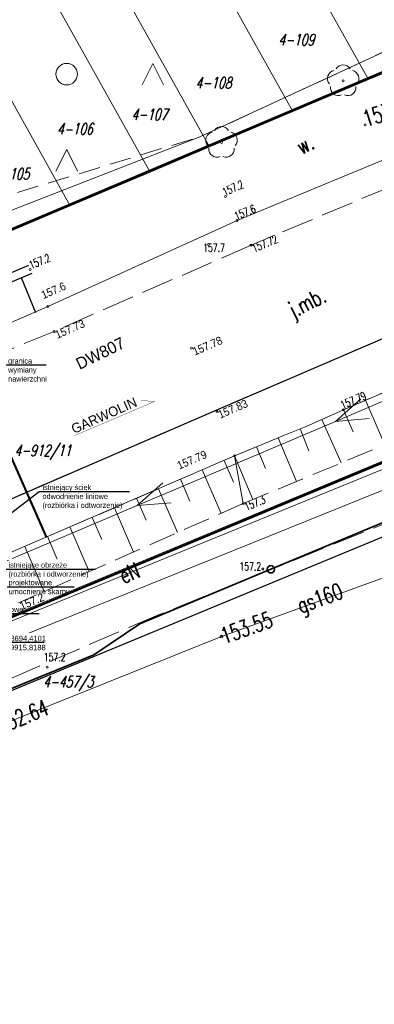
# Model space of a CAD drawing. Header units: metres. Extents: x 0 to 7550187, y 0 to 5738922.
# Tile 37 of 43: x 7549920 to 7549937, y 5738676 to 5738722. Entities that reach past the tile are written whole.
import ezdxf
from ezdxf import colors
from ezdxf.entities.mleader import LeaderData, LeaderLine
from ezdxf.enums import TextEntityAlignment as Align
from ezdxf.math import Vec2, Vec3

# ---------------------------------------------------------------- set-up
doc = ezdxf.new("R2010")
doc.units = ezdxf.units.M
for name, pattern in [('1', [0]), ('1_1', [0]), ('1_14', [1, -1]), ('1_OTKC', [1.5, 1, -0.5]), ('1_OTKJ', [2, 1.5, -0.5]), ('1_OTKK', [0]), ('1_OTKR', [0]), ('1_OTRK', [1.75, 1.25, -0.5]), ('1_OTRKG', [1.75, 1.25, -0.5]), ('1_OTSP', [1.5, 1, -0.5]), ('1_OTZZ', [1.5, 1, -0.5]), ('3_SUEP_A', [0]), ('3_SUGP', [0]), ('3_SUPP_P', [2, 1.5, -0.5]), ('3_SUWP', [0]), ('DASHDOT', [25.4, 12.7, -6.35, 0, -6.35]), ('HIDDEN', [0.375, 0.25, -0.125])]:
    doc.linetypes.add(name, pattern=pattern)
for name, color, linetype in [('_STYL SKARPY', 96, 'Continuous'), ('_STYL_OPISY', 7, 'Continuous'), ('_STYL_OSIE', 5, 'DASHDOT')]:
    doc.layers.add(name, color=color, linetype=linetype)
for name, color, linetype, lineweight in [('_STYL_OPIS', 4, 'Continuous', 0), ('Dzialki', 90, '1', 18), ('Numery_dzialek', 90, 'Continuous', 13), ('OTK_E_T_0', 7, 'Continuous', 0), ('OTK_E_T_4', 7, 'Continuous', 0), ('OTK_L_0', 7, '1_OTKJ', 18), ('OTK_L_1', 7, '1_OTKK', 25), ('OTK_L_2', 7, '1_OTKC', 18), ('OTK_L_5', 7, 'Continuous', 18), ('OTO_L_0', 7, 'Continuous', 35), ('OTR_L_1', 7, '1_OTRK', 18), ('OTR_T_0', 7, 'Continuous', 18), ('OTR_T_1', 7, 'Continuous', 18), ('OTS_L_1', 7, '1_OTSP', 18), ('OTZ_L_0', 7, '1_OTZZ', 18), ('SUEP_E_T_0', 1, 'Continuous', 0), ('SUEP_L_0', 1, '3_SUEP_A', 18), ('SUWP_L_0', 5, '3_SUWP', 18)]:
    doc.layers.add(name, color=color, linetype=linetype, lineweight=lineweight)
for name, color, linetype, lineweight, true_color in [('OTZ_T_0', 7, 'Continuous', 18, 0x008000), ('P_SUKP_L_0', 7, '3_SUPP_P', 18, 0x803300), ('SUGP_E_T_0', 7, 'Continuous', 0, 0xbfbf00), ('SUGP_L_0', 7, '3_SUGP', 18, 0xbfbf00), ('SUGR_T_0', 7, 'Continuous', 18, 0xbfbf00)]:
    doc.layers.add(name, color=color, linetype=linetype, lineweight=lineweight, true_color=true_color)
doc.styles.add('arial', font='arial.ttf', dxfattribs={"width": 0.9})
doc.styles.get("Standard").update_dxf_attribs({"font": 'romans.shx', "width": 0.75})
doc.styles.add('Style-Arial', font='arial.ttf')

# ---------------------------------------------------------------- blocks, each defined once
blk = doc.blocks.new('2_OTRS')
at = {"linetype": 'Continuous'}
blk.add_circle((0, 0), 0.045, dxfattribs=at)
blk = doc.blocks.new('2_OTRN')
at = {"linetype": 'Continuous'}
blk.add_circle((0, 0), 0.045, dxfattribs=at)
blk = doc.blocks.new('2_OTZZ')
at = {"linetype": 'Continuous'}
for p, q in [((-2, 2.5), (-2.5, 1.5)), ((-1.5, 1.5), (-2, 2.5)), ((2, -1.5), (1.5, -2.5)), ((2.5, -2.5), (2, -1.5))]:
    blk.add_line(p, q, dxfattribs=at)
for centre in [(2, 2), (-2, -2)]:
    blk.add_circle(centre, 0.5, dxfattribs=at)
blk = doc.blocks.new('2_OTZL')
at = {"linetype": 'Continuous'}
blk.add_circle((0, 0), 0.045, dxfattribs=at)
for centre, start, end in [((-0.357, 0.116), 102.1445, 221.86), ((0, 0.375), 30.1401, 149.8599), ((0.357, 0.116), 318.14, 77.8555), ((-0.22, -0.303), 174.1482, 293.8542), ((0.22, -0.303), 246.1458, 5.8518)]:
    blk.add_arc(centre, 0.375, start, end, dxfattribs=at)
blk = doc.blocks.new('4_SUPS')
at = {"linetype": 'Continuous'}
blk.add_circle((0, 0), 0.0625, dxfattribs=at)
blk = doc.blocks.new('G.6640.1.3850.2024_plan')
at = {"layer": 'Dzialki'}
for p, q in [((7549887.91, 5738805.88), (7549936.41, 5738719)), ((7549884.73, 5738803.81), (7549932.9, 5738717.52)), ((7549929.02, 5738715.88), (7549881.21, 5738801.51)), ((7549878.71, 5738799.88), (7549926.26, 5738714.71)), ((7549875.35, 5738797.69), (7549922.55, 5738713.14)), ((7549936.41, 5738719), (7549943.9, 5738722.17)), ((7549932.9, 5738717.52), (7549936.41, 5738719)), ((7549929.02, 5738715.88), (7549932.9, 5738717.52)), ((7549888.39, 5738681.03), (7549973.31, 5738716.39)), ((7549926.26, 5738714.71), (7549929.02, 5738715.88)), ((7549922.55, 5738713.14), (7549926.26, 5738714.71)), ((7549919.41, 5738711.81), (7549922.55, 5738713.14))]:
    blk.add_line(p, q, dxfattribs=at)
at = {"layer": 'OTK_L_0', "linetype": '1_OTKJ'}
for p, q in [((7549937.49, 5738714.06), (7549930.95, 5738711.32)), ((7549930.95, 5738711.32), (7549921.8, 5738707.31)), ((7549929.33, 5738703.66), (7549944.17, 5738710.03)), ((7549921.8, 5738707.31), (7549916.04, 5738704.96)), ((7549918.12, 5738698.81), (7549929.33, 5738703.66))]:
    blk.add_line(p, q, dxfattribs=at)
at = {"layer": 'OTK_L_1', "linetype": '1_OTKK'}
for p, q in [((7549974.7, 5738713.32), (7549906.33, 5738685.06)), ((7549929.33, 5738703.66), (7549944.17, 5738710.03)), ((7549918.12, 5738698.81), (7549929.33, 5738703.66))]:
    blk.add_line(p, q, dxfattribs=at)
at = {"layer": 'OTK_L_2', "linetype": '1_OTKC'}
for p, q in [((7549944.17, 5738710.03), (7549929.33, 5738703.66)), ((7549929.33, 5738703.66), (7549918.12, 5738698.81))]:
    blk.add_line(p, q, dxfattribs=at)
at = {"layer": 'OTK_L_2', "linetype": '1_14'}
for p, q in [((7549935.24, 5738703.67), (7549944.49, 5738707.66)), ((7549933.93, 5738703.09), (7549935.24, 5738703.67)), ((7549933.44, 5738702.86), (7549933.93, 5738703.09)), ((7549931.57, 5738702.11), (7549932.51, 5738702.5)), ((7549932.51, 5738702.5), (7549933.44, 5738702.86)), ((7549930.19, 5738701.53), (7549931.57, 5738702.11)), ((7549919.07, 5738696.74), (7549930.19, 5738701.53))]:
    blk.add_line(p, q, dxfattribs=at)
at = {"layer": 'OTK_L_5', "linetype": '1_OTKR'}
for p, q in [((7549928.57, 5738716.34), (7549941.85, 5738722.48)), ((7549918.1, 5738712.27), (7549928.57, 5738716.34)), ((7549937.19, 5738715.31), (7549930.3, 5738712.46)), ((7549930.3, 5738712.46), (7549921.51, 5738708.47)), ((7549921.51, 5738708.47), (7549915.85, 5738706.02))]:
    blk.add_line(p, q, dxfattribs=at)
at = {"layer": 'OTO_L_0'}
for p, q in [((7549937.948, 5738698.802), (7549931.869, 5738696.266)), ((7549931.869, 5738696.266), (7549925.79, 5738693.73)), ((7549925.79, 5738693.73), (7549923.65, 5738692.3)), ((7549923.65, 5738692.3), (7549916.71, 5738689.456))]:
    blk.add_line(p, q, dxfattribs=at)
blk.add_circle((7549931.869, 5738696.266), 0.17, dxfattribs=at)
at = {"layer": 'OTR_L_1', "linetype": '1_OTRKG'}
for p, q in [((7549944.49, 5738707.66), (7549935.24, 5738703.67)), ((7549935.24, 5738703.67), (7549933.93, 5738703.09)), ((7549933.93, 5738703.09), (7549933.44, 5738702.86)), ((7549932.51, 5738702.5), (7549931.57, 5738702.11)), ((7549933.44, 5738702.86), (7549932.51, 5738702.5)), ((7549931.57, 5738702.11), (7549930.19, 5738701.53)), ((7549919.07, 5738696.74), (7549930.19, 5738701.53))]:
    blk.add_line(p, q, dxfattribs=at)
at = {"layer": 'OTR_L_1', "linetype": '1_OTRK'}
for q in [(7549945.56, 5738705.53), (7549920.15, 5738694.71)]:
    blk.add_line((7549930.59, 5738699.32), q, dxfattribs=at)
at = {"layer": 'OTR_L_1', "linetype": '1_1'}
for p, q in [((7549936.276, 5738704.117), (7549937.168, 5738702.049)), ((7549935.249, 5738703.674), (7549935.692, 5738702.647)), ((7549934.238, 5738703.226), (7549935.133, 5738701.205)), ((7549933.241, 5738702.783), (7549933.635, 5738701.765)), ((7549932.217, 5738702.378), (7549933.06, 5738700.345)), ((7549931.202, 5738701.955), (7549931.628, 5738700.941)), ((7549929.697, 5738701.318), (7549930.13, 5738700.313)), ((7549930.19, 5738701.53), (7549931.04, 5738699.507)), ((7549928.687, 5738700.883), (7549929.557, 5738698.864)), ((7549927.673, 5738700.446), (7549928.11, 5738699.432)), ((7549926.655, 5738700.007), (7549927.532, 5738697.97)), ((7549925.631, 5738699.566), (7549926.072, 5738698.543)), ((7549924.603, 5738699.123), (7549925.489, 5738697.067)), ((7549923.571, 5738698.679), (7549924.015, 5738697.646)), ((7549922.533, 5738698.232), (7549923.427, 5738696.157)), ((7549921.491, 5738697.783), (7549921.94, 5738696.741)), ((7549920.444, 5738697.332), (7549921.346, 5738695.238))]:
    blk.add_line(p, q, dxfattribs=at)
at = {"layer": 'OTR_L_1', "linetype": '1_14'}
blk.add_line((7549930.59, 5738699.32), (7549930.19, 5738701.53), dxfattribs=at)
at = {"layer": 'OTS_L_1', "linetype": '1_OTSP'}
blk.add_line((7549974.7, 5738713.32), (7549906.33, 5738685.06), dxfattribs=at)
at = {"layer": 'OTZ_L_0', "linetype": '1_OTZZ'}
for p, q in [((7549928.57, 5738716.34), (7549941.85, 5738722.48)), ((7549918.66, 5738713.32), (7549928.57, 5738716.34))]:
    blk.add_line(p, q, dxfattribs=at)
at = {"layer": 'P_SUKP_L_0', "linetype": '3_SUPP_P'}
for p, q in [((7549960.29, 5738707.71), (7549926.65, 5738694.15)), ((7549926.65, 5738694.15), (7549898.19, 5738681.92))]:
    blk.add_line(p, q, dxfattribs=at)
at = {"layer": 'SUEP_L_0', "linetype": '3_SUEP_A'}
for p, q in [((7549974.13, 5738716.04), (7549918.88, 5738693.48)), ((7549934.868, 5738703.136), (7549939.47, 5738705.09)), ((7549936.053, 5738704.183), (7549934.868, 5738703.136)), ((7549925.663, 5738699.228), (7549934.868, 5738703.136)), ((7549934.868, 5738703.136), (7549936.444, 5738703.262)), ((7549926.848, 5738700.275), (7549925.663, 5738699.228)), ((7549925.663, 5738699.228), (7549927.239, 5738699.354)), ((7549910.947, 5738692.982), (7549925.663, 5738699.228))]:
    blk.add_line(p, q, dxfattribs=at)
at = {"layer": 'SUGP_L_0', "linetype": '3_SUGP'}
for p, q in [((7549929.58, 5738693.14), (7549940.71, 5738697.18)), ((7549924.22, 5738690.99), (7549929.58, 5738693.14)), ((7549919.19, 5738688.98), (7549924.22, 5738690.99))]:
    blk.add_line(p, q, dxfattribs=at)
at = {"layer": 'SUWP_L_0', "linetype": '3_SUWP'}
blk.add_line((7549962.76, 5738710.32), (7549919.27, 5738692.76), dxfattribs=at)
at = {"layer": 'OTR_T_0'}
for p in [(7549930.95, 5738711.32), (7549921.8, 5738707.31), (7549928.19, 5738706.53), (7549929.37, 5738703.6), (7549935.24, 5738703.67), (7549930.19, 5738701.53)]:
    blk.add_blockref('2_OTRS', p, dxfattribs=at)
at = {"layer": 'OTR_T_1'}
for p in [(7549936.26, 5738716.9), (7549929.77, 5738713.58), (7549930.3, 5738712.46), (7549928.98, 5738711.35), (7549920.69, 5738710.18), (7549921.51, 5738708.47), (7549930.59, 5738699.32), (7549931.5, 5738696.28), (7549921.48, 5738691.72)]:
    blk.add_blockref('2_OTRN', p, dxfattribs=at)
at = {"layer": 'OTZ_L_0'}
for p in [(7549924.388, 5738721.256), (7549920.388, 5738717.256)]:
    blk.add_blockref('2_OTZZ', p, dxfattribs=at)
at = {"layer": 'OTZ_T_0'}
for p in [(7549935.23, 5738718.94), (7549929.58, 5738716.08)]:
    blk.add_blockref('2_OTZL', p, dxfattribs=at)
at = {"layer": 'SUGR_T_0'}
blk.add_blockref('4_SUPS', (7549929.58, 5738693.14), dxfattribs=at)
at = {"layer": 'Numery_dzialek', "oblique": 15, "width": 0.7}
for s, p in [('4-109', (7549932.218, 5738721.115)), ('4-108', (7549928.372, 5738719.116)), ('4-107', (7549925.395, 5738717.645)), ('4-106', (7549921.935, 5738716.978)), ('4-105', (7549918.983, 5738714.89)), ('4-912/11', (7549919.954, 5738702.045)), ('4-457/3', (7549921.29, 5738691.307))]:
    blk.add_text(s, height=0.525, dxfattribs=at).set_placement(p, align=Align.TOP_LEFT)
at = {"layer": 'OTK_E_T_0', "lineweight": 9, "width": 0.7}
blk.add_text('j.mb.', height=0.75, rotation=26.928, dxfattribs=at).set_placement((7549933.6, 5738708.562), align=Align.MIDDLE)
at = {"layer": 'OTK_E_T_4', "lineweight": 9, "width": 0.7}
blk.add_text('w.', height=0.75, rotation=27.2996, dxfattribs=at).set_placement((7549933.466, 5738716.001), align=Align.MIDDLE)
at = {"layer": 'OTR_T_0', "lineweight": 9, "width": 0.7}
for s, rotation, p in [('157.72', 22.7317, (7549930.95, 5738711.32)), ('157.79', 23.337, (7549935.06, 5738704.038))]:
    blk.add_text(s, height=0.375, rotation=rotation, dxfattribs=at).set_placement(p, align=Align.TOP_LEFT)
at = {"layer": 'OTR_T_0', "lineweight": 9, "style": 'arial', "width": 0.9}
for s, p in [('157.6', (7549921.156, 5738709.153)), ('157.73', (7549921.8, 5738707.31)), ('157.78', (7549928.19, 5738706.53)), ('157.83', (7549929.37, 5738703.6)), ('157.79', (7549927.468, 5738701.235)), ('157.2', (7549920.15, 5738694.71))]:
    blk.add_text(s, height=0.375, rotation=23.303, dxfattribs=at).set_placement(p, align=Align.TOP_LEFT)
at = {"layer": 'OTR_T_1', "lineweight": 9, "width": 0.7}
for s, height, rotation, p in [('157.3', 0.75, 18.6309, (7549936.059, 5738717.506)), ('157.2', 0.375, 24.0853, (7549929.571, 5738713.928)), ('157.6', 0.375, 22.473, (7549930.13, 5738712.823)), ('157.2', 0.375, 21.9336, (7549920.587, 5738710.548)), ('157.3', 0.375, 22.5301, (7549930.59, 5738699.32))]:
    blk.add_text(s, height=height, rotation=rotation, dxfattribs=at).set_placement(p, align=Align.TOP_LEFT)
for s, p in [('157.7', (7549928.727, 5738711.385)), ('157.2', (7549930.409, 5738696.59)), ('157.2', (7549921.326, 5738692.379))]:
    blk.add_text(s, height=0.375, dxfattribs=at).set_placement(p, align=Align.TOP_LEFT)
at = {"layer": 'SUEP_E_T_0', "lineweight": 9, "width": 0.7}
blk.add_text('eN', height=0.75, rotation=22.2115, dxfattribs=at).set_placement((7549925.301, 5738696.102), align=Align.MIDDLE)
at = {"layer": 'SUGP_E_T_0', "lineweight": 9, "width": 0.7}
blk.add_text('gs160', height=0.75, rotation=19.95, dxfattribs=at).set_placement((7549934.193, 5738694.814), align=Align.MIDDLE)
at = {"layer": 'SUGR_T_0', "lineweight": 9, "width": 0.7}
for s, rotation, p in [('153.55', 19.95, (7549929.58, 5738693.14)), ('152.64', 21.7818, (7549919.19, 5738688.98))]:
    blk.add_text(s, height=0.75, rotation=rotation, dxfattribs=at).set_placement(p, align=Align.MIDDLE_LEFT)

msp = doc.modelspace()

# ---------------------------------------------------------------- hatches: boundary and pattern name
at = {"layer": '_STYL_OPISY', "transparency": 33554483}
h = msp.add_hatch(dxfattribs=at)
h.set_pattern_fill('ANGLE', color=256)
h.set_pattern_definition([(0, (66524.745, 58161.332), (0, 6.985), [5.08, -1.905]), (90, (66524.745, 58161.332), (-6.985, 4e-16), [5.08, -1.905])])
edge = h.paths.add_edge_path()
edge.add_line((7549917.0181, 5738693.69142), (7549920.37254, 5738694.80375))
edge.add_line((7549920.37254, 5738694.80375), (7549919.58496, 5738696.39289))
edge.add_line((7549919.58496, 5738696.39289), (7549912.2192, 5738693.24055))
edge.add_line((7549912.2192, 5738693.24055), (7549913.15883, 5738691.34354))
edge.add_line((7549913.15883, 5738691.34354), (7549916.13844, 5738693.23592))
edge.add_line((7549916.35895, 5738695.01224), (7549917.0181, 5738693.69142))

# ---------------------------------------------------------------- linework, layer by layer
at = {"layer": '_STYL SKARPY'}
msp.add_line((7549920.9608, 5738708.17986), (7549920.28048, 5738709.7943), dxfattribs=at)
at = {"layer": '_STYL SKARPY', "flags": 128}
for points in [[(7549920.61386, 5738710.36885), (7549911.24169, 5738706.4194)], [(7549920.76919, 5738710.00024), (7549911.40556, 5738706.0544)]]:
    msp.add_lwpolyline(points, dxfattribs=at)
at = {"layer": '_STYL_OPIS', "color": 1, "linetype": 'HIDDEN', "lineweight": 35, "ltscale": 5, "const_width": 0.1, "flags": 128}
for points in [[(7549971.61811, 5738733.98487), (7549944.55815, 5738722.52705), (7549922.47771, 5738713.17768), (7549911.11811, 5738708.38487), (7549903.79811, 5738705.29487), (7549894.14892, 5738700.19002), (7549884.60991, 5738695.76651), (7549879.58811, 5738693.56487), (7549851.16811, 5738681.13487)], [(7549998.0455, 5738727.32706), (7549973.3355, 5738716.31706), (7549888.44278, 5738680.97321), (7549856.57391, 5738667.69535)]]:
    msp.add_lwpolyline(points, dxfattribs=at)
at = {"layer": '_STYL_OPISY', "linetype": 'Continuous', "const_width": 0.015}
msp.add_lwpolyline([(7549922.74326, 5738702.46995), (7549926.45554, 5738704.0513), (7549925.82213, 5738704.11473)], dxfattribs=at)
at = {"layer": '_STYL_OSIE', "color": 12, "linetype": 'HIDDEN', "ltscale": 1.75, "const_width": 0.1, "flags": 128}
msp.add_lwpolyline([(7549917.91128, 5738705.78475), (7549921.44325, 5738697.766)], dxfattribs=at)

# ---------------------------------------------------------------- block references
msp.add_blockref('G.6640.1.3850.2024_plan', (0, 0))

# ---------------------------------------------------------------- leaders
at = {"layer": '_STYL_OPISY', "linetype": 'Continuous'}
ml = msp.add_multileader_mtext('Standard', dxfattribs=at)
ml.set_content('{\\fArial|b0|i0|c238|p34;\\W0.95;DW807}', color=256)
ml.set_leader_properties(linetype='Continuous')
ml.build(insert=Vec2(0, 0))
ml.multileader.update_dxf_attribs({"text_right_attachment_type": 6, "dogleg_length": 0.36, "arrow_head_size": 0.06532})
ctx = ml.context
ctx.base_point, ctx.char_height, ctx.arrow_head_size, ctx.landing_gap_size, ctx.plane_origin, ctx.plane_x_axis, ctx.plane_y_axis = Vec3(7549922.91842, 5738705.78773), 0.54432, 0.06532, 0.03266, Vec3(7549915.78608, 5738708.33501), Vec3(0.89807222, 0.43984802), Vec3(-0.43984802, 0.89807222)
ctx.right_attachment, ctx.text_align_type = 6, 2
notes = []
notes.append((ctx, [(0, (0, 0, 0), (0, 0), (1, 0), 1, [])]))
ctx.mtext.insert, ctx.mtext.text_direction, ctx.mtext.rotation, ctx.mtext.alignment, ctx.mtext.flow_direction = Vec3(7549924.90976, 5738707.07125), Vec3(0.89807222, 0.43984802), 0.45542944, 3, 5
at = {"layer": '_STYL_OPISY'}
ml = msp.add_multileader_mtext('Standard', dxfattribs=at)
ml.set_content('{\\W0.85;\\C256;granica wymiany nawierzchni}', color=5, style='Style-Arial')
ml.set_leader_properties(color=256, lineweight=-1)
ml.build(insert=Vec2(0, 0))
ml.multileader.update_dxf_attribs({"text_left_attachment_type": 6, "text_right_attachment_type": 6, "dogleg_length": 0.07355, "arrow_head_size": 0.2})
ctx = ml.context
ctx.base_point, ctx.char_height, ctx.arrow_head_size, ctx.landing_gap_size, ctx.plane_origin = Vec3(7549919.58582, 5738705.76738), 0.25, 0.2, 0.08, Vec3(7549920.57957, 5738706.38368)
ctx.left_attachment, ctx.right_attachment = 6, 6
notes.append((ctx, [(1, (1, 1, 0), (7549919.51227, 5738705.76738), (1, 0), 0.07355, [(0, [(7549918.56608, 5738704.29814)], 0, [])])]))
ctx.mtext.insert, ctx.mtext.width, ctx.mtext.flow_direction = Vec3(7549919.66582, 5738706.06738), 1.7485714, 5
at = {"layer": '_STYL_OPISY', "linetype": 'Continuous'}
ml = msp.add_multileader_mtext('Standard', dxfattribs=at)
ml.set_content('{\\fArial|b0|i0|c238|p34;\\W0.95;GARWOLIN}', color=256)
ml.set_leader_properties(linetype='Continuous')
ml.build(insert=Vec2(0, 0))
ml.multileader.update_dxf_attribs({"text_right_attachment_type": 6, "dogleg_length": 0.36, "arrow_head_size": 0.054})
ctx = ml.context
ctx.base_point, ctx.char_height, ctx.arrow_head_size, ctx.landing_gap_size, ctx.plane_origin, ctx.plane_x_axis, ctx.plane_y_axis = Vec3(7549922.68643, 5738702.77508), 0.45, 0.054, 0.027, Vec3(7549916.82354, 5738705.09313), Vec3(0.91514998, 0.40311352), Vec3(-0.40311352, 0.91514998)
ctx.right_attachment, ctx.text_align_type = 6, 2
notes.append((ctx, [(0, (0, 0, 0), (0, 0), (1, 0), 1, [])]))
ctx.mtext.insert, ctx.mtext.text_direction, ctx.mtext.rotation, ctx.mtext.alignment, ctx.mtext.flow_direction = Vec3(7549925.5208, 5738704.27364), Vec3(0.91514998, 0.40311352), 0.41491651, 3, 5
at = {"layer": '_STYL_OPISY'}
ml = msp.add_multileader_mtext('Standard', dxfattribs=at)
ml.set_content('{\\W0.85;\\C256;istniejący ściek\\Podwodnienie liniowe\\P(rozbiórka i odtworzenie)}', color=5, style='Style-Arial')
ml.set_leader_properties(color=256, lineweight=-1)
ml.build(insert=Vec2(0, 0))
ml.multileader.update_dxf_attribs({"text_left_attachment_type": 6, "text_right_attachment_type": 6, "dogleg_length": 0.07355, "arrow_head_size": 0.2})
ctx = ml.context
ctx.base_point, ctx.char_height, ctx.arrow_head_size, ctx.landing_gap_size, ctx.plane_origin = Vec3(7549921.18182, 5738699.87463), 0.25, 0.2, 0.08, Vec3(7549921.7408, 5738699.91918)
ctx.left_attachment, ctx.right_attachment = 6, 6
notes.append((ctx, [(1, (1, 1, 0), (7549921.10827, 5738699.87463), (1, 0), 0.07355, [(0, [(7549917.79714, 5738697.35543)], 0, [])])]))
ctx.mtext.insert, ctx.mtext.flow_direction = Vec3(7549921.26182, 5738700.19813), 5
ml = msp.add_multileader_mtext('Standard', dxfattribs=at)
ml.set_content('{\\W0.85;\\C256;istniejące obrzeże\\P(rozbiórka i odtworzenie)}', color=5, style='Style-Arial')
ml.set_leader_properties(color=256, lineweight=-1)
ml.build(insert=Vec2(0, 0))
ml.multileader.update_dxf_attribs({"text_left_attachment_type": 6, "text_right_attachment_type": 6, "dogleg_length": 0.07355, "arrow_head_size": 0.2})
ctx = ml.context
ctx.base_point, ctx.char_height, ctx.arrow_head_size, ctx.landing_gap_size, ctx.plane_origin = Vec3(7549919.60453, 5738696.26576), 0.25, 0.2, 0.08, Vec3(7549922.57246, 5738697.47463)
ctx.left_attachment, ctx.right_attachment = 6, 6
notes.append((ctx, [(1, (1, 1, 0), (7549919.53098, 5738696.26576), (1, 0), 0.07355, [(0, [(7549919.07, 5738696.74)], 0, [])])]))
ctx.mtext.insert, ctx.mtext.width, ctx.mtext.flow_direction = Vec3(7549919.68453, 5738696.58926), 4.8732521, 5
at = {"layer": '_STYL_OPISY', "color": 12}
ml = msp.add_multileader_mtext('Standard', dxfattribs=at)
ml.set_content('{\\W0.85;\\C12;projektowane\\Pumocnienie skarpy}', color=5, style='Style-Arial')
ml.set_leader_properties(color=256, lineweight=-1)
ml.build(insert=Vec2(0, 0))
ml.multileader.update_dxf_attribs({"text_left_attachment_type": 6, "text_right_attachment_type": 6, "dogleg_length": 0.03678, "arrow_head_size": 0.2})
ctx = ml.context
ctx.base_point, ctx.char_height, ctx.arrow_head_size, ctx.landing_gap_size, ctx.plane_origin = Vec3(7549919.60901, 5738695.45499), 0.25, 0.2, 0.08, Vec3(7549919.33458, 5738696.81036)
ctx.left_attachment, ctx.right_attachment = 6, 6
notes.append((ctx, [(1, (1, 1, 0), (7549919.53546, 5738695.45499), (1, 0), 0.07355, [(0, [(7549918.39141, 5738695.60354)], 0, [])])]))
ctx.mtext.insert, ctx.mtext.flow_direction = Vec3(7549919.68901, 5738695.77849), 5
at = {"layer": '_STYL_OPISY'}
ml = msp.add_multileader_mtext('Standard', dxfattribs=at)
ml.set_content('{\\W0.85;\\C256;czoło południowe\\Pprzepustu}', color=5, style='Style-Arial')
ml.set_leader_properties(color=256, lineweight=-1)
ml.build(insert=Vec2(0, 0))
ml.multileader.update_dxf_attribs({"text_left_attachment_type": 6, "text_right_attachment_type": 6, "dogleg_length": 0.03678, "arrow_head_size": 0.2})
ctx = ml.context
ctx.base_point, ctx.char_height, ctx.arrow_head_size, ctx.landing_gap_size, ctx.plane_origin = Vec3(7549917.6833, 5738694.20984), 0.25, 0.2, 0.08, Vec3(7549919.33733, 5738694.81927)
ctx.left_attachment, ctx.right_attachment = 6, 6
notes.append((ctx, [(1, (1, 1, 0), (7549917.60975, 5738694.20984), (1, 0), 0.07355, [(0, [(7549917.04943, 5738694.94179)], 0, [])])]))
ctx.mtext.insert, ctx.mtext.flow_direction = Vec3(7549917.7633, 5738694.52925), 5
for ctx, leaders in notes:
    for number, flags, end, landing, length, lines in leaders:
        leader = LeaderData()
        leader.index, (leader.has_last_leader_line, leader.has_dogleg_vector, leader.attachment_direction) = number, flags
        leader.last_leader_point, leader.dogleg_vector, leader.dogleg_length = Vec3(end), Vec3(landing), length
        for number, points, colour, breaks in lines:
            line = LeaderLine()
            line.index, line.vertices, line.color, line.breaks = number, Vec3.list(points), colors.encode_raw_color(colour), breaks
            leader.lines.append(line)
        ctx.leaders.append(leader)

# ---------------------------------------------------------------- next in the draw order: leaders
ml = msp.add_multileader_mtext('Standard', dxfattribs=at)
ml.set_content('{\\fArial|b0|i0|c238|p34;\\C256;X=5738694,4101\\fArial|b0|i0|c238|p39;\\W0.85;\\PY=\\fArial|b0|i0|c238|p34;\\W1;7549915,8188}', color=5, style='Style-Arial')
ml.set_leader_properties(color=256, lineweight=-1)
ml.build(insert=Vec2(0, 0))
ml.multileader.update_dxf_attribs({"text_left_attachment_type": 6, "text_right_attachment_type": 6, "dogleg_length": 0.03678, "arrow_head_size": 0.2})
ctx = ml.context
ctx.base_point, ctx.char_height, ctx.arrow_head_size, ctx.landing_gap_size, ctx.plane_origin = Vec3(7549918.67395, 5738692.87896), 0.25, 0.2, 0.08, Vec3(7549920.24863, 5738695.25883)
ctx.left_attachment, ctx.right_attachment = 6, 6
notes = []
notes.append((ctx, [(1, (1, 1, 0), (7549918.6004, 5738692.87896), (1, 0), 0.07355, [(0, [(7549915.8188, 5738694.41012)], 0, [])])]))
ctx.mtext.insert, ctx.mtext.flow_direction = Vec3(7549918.75395, 5738693.17896), 5
ctx.mtext.has_bg_fill, ctx.mtext.bg_color, ctx.mtext.bg_scale_factor, ctx.mtext.bg_transparency, ctx.mtext.use_window_bg_color = 1, -1027028792, 1.5, 0, 1
for ctx, leaders in notes:
    for number, flags, end, landing, length, lines in leaders:
        leader = LeaderData()
        leader.index, (leader.has_last_leader_line, leader.has_dogleg_vector, leader.attachment_direction) = number, flags
        leader.last_leader_point, leader.dogleg_vector, leader.dogleg_length = Vec3(end), Vec3(landing), length
        for number, points, colour, breaks in lines:
            line = LeaderLine()
            line.index, line.vertices, line.color, line.breaks = number, Vec3.list(points), colors.encode_raw_color(colour), breaks
            leader.lines.append(line)
        ctx.leaders.append(leader)

doc.saveas('drawing.dxf')
